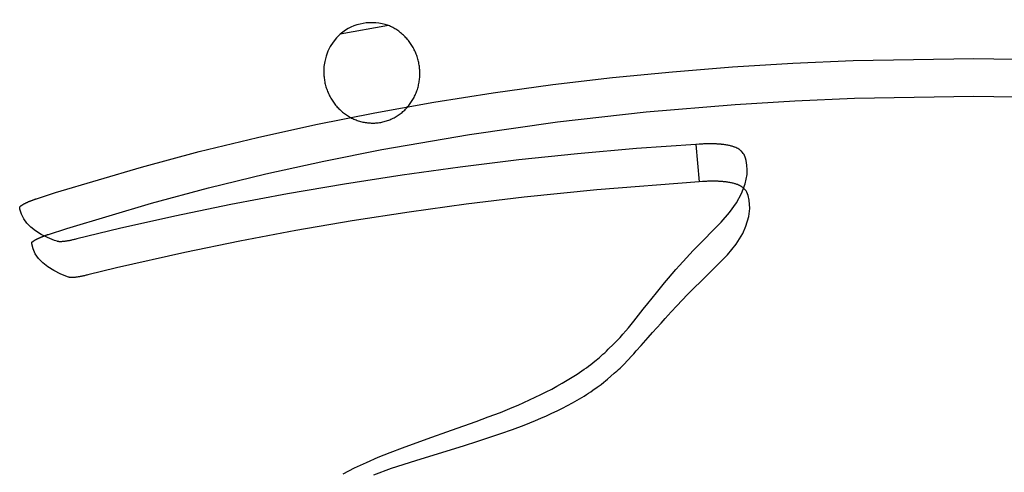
# Model space of a CAD drawing. Extents: x 603 to 1103, y 2695 to 3213.
# Tile 4 of 6: x 603 to 861, y 3094 to 3213. Entities that reach past the tile are written whole.
import ezdxf

# ---------------------------------------------------------------- set-up
doc = ezdxf.new("R2010")
doc.units = 0
doc.layers.add('CAPA_01', color=12, linetype='CONTINUOUS')
doc.layers.add('PATAS_MADERA_CON_METAL', color=70, linetype='CONTINUOUS')

msp = doc.modelspace()

# ---------------------------------------------------------------- linework, layer by layer
at = {"layer": 'CAPA_01'}
msp.add_line((780, 3180.42, 680.52), (780.86, 3170.62, 682.32), dxfattribs=at)
for points in [[(780, 3180.42, 680.52), (764.46, 3179.32, 682.67), (748.97, 3177.94, 684.96), (733.55, 3176.32, 687.47), (718.21, 3174.46, 690.23), (702.99, 3172.36, 693.26), (687.87, 3170.02, 696.57), (672.91, 3167.45, 700.13), (658.06, 3164.65, 703.96), (643.4, 3161.61, 708.04), (628.87, 3158.34, 712.36), (617.66, 3155.62, 715.89), (617.43, 3155.56, 715.97), (617.19, 3155.5, 716.05), (616.96, 3155.45, 716.15), (616.74, 3155.4, 716.25), (616.51, 3155.35, 716.35), (616.29, 3155.3, 716.47), (616.07, 3155.25, 716.59), (615.86, 3155.21, 716.72), (615.65, 3155.17, 716.86), (615.45, 3155.13, 717.01), (615.25, 3155.1, 717.16), (615.05, 3155.07, 717.32), (614.86, 3155.04, 717.48), (614.67, 3155.01, 717.65), (614.5, 3154.99, 717.83), (614.32, 3154.97, 718.02), (614.15, 3154.95, 718.21), (613.99, 3154.93, 718.4), (613.84, 3154.92, 718.6), (613.69, 3154.91, 718.81), (613.55, 3154.91, 719.02), (613.41, 3154.9, 719.23), (613.28, 3154.9, 719.45), (613.16, 3154.9, 719.68), (613.05, 3154.91, 719.9), (612.94, 3154.92, 720.13), (612.85, 3154.93, 720.37), (612.76, 3154.95, 720.6), (612.67, 3154.96, 720.84), (612.6, 3154.98, 721.09), (612.53, 3155.01, 721.33), (611.79, 3155.26, 724), (609.94, 3156, 731.17), (608.29, 3156.83, 738.43), (606.84, 3157.74, 745.72), (605.6, 3158.73, 753.1), (604.57, 3159.8, 760.53), (603.75, 3160.94, 768.01), (603.15, 3162.14, 775.53), (602.77, 3163.4, 783.08), (602.69, 3163.89, 785.92), (602.69, 3163.91, 786.04), (602.69, 3163.93, 786.16), (602.7, 3163.95, 786.28), (602.71, 3163.98, 786.4), (602.72, 3164, 786.51), (602.73, 3164.03, 786.63), (602.75, 3164.06, 786.75), (602.77, 3164.08, 786.86), (602.79, 3164.11, 786.98), (602.82, 3164.14, 787.1), (602.85, 3164.17, 787.22), (602.88, 3164.21, 787.33), (602.92, 3164.24, 787.45), (602.96, 3164.27, 787.56), (603, 3164.31, 787.67), (603.04, 3164.34, 787.78), (603.09, 3164.38, 787.89), (603.14, 3164.41, 788), (603.19, 3164.45, 788.1), (603.25, 3164.48, 788.21), (603.3, 3164.52, 788.31), (603.36, 3164.56, 788.41), (603.43, 3164.6, 788.51), (603.49, 3164.64, 788.6), (603.56, 3164.68, 788.7), (603.63, 3164.72, 788.79), (603.7, 3164.76, 788.88), (603.77, 3164.8, 788.97), (603.85, 3164.84, 789.06), (603.93, 3164.88, 789.14), (604.01, 3164.92, 789.23), (604.1, 3164.96, 789.31), (604.18, 3165.01, 789.38), (604.27, 3165.05, 789.46), (604.36, 3165.09, 789.53), (604.45, 3165.14, 789.6), (604.54, 3165.18, 789.67), (604.64, 3165.22, 789.74), (604.74, 3165.27, 789.8), (604.84, 3165.31, 789.87), (604.94, 3165.36, 789.92), (605.04, 3165.4, 789.98), (605.14, 3165.44, 790.03), (605.25, 3165.49, 790.08), (605.35, 3165.53, 790.13), (605.46, 3165.57, 790.18), (605.57, 3165.62, 790.22), (605.68, 3165.66, 790.26), (605.79, 3165.7, 790.29), (605.9, 3165.74, 790.33), (606.01, 3165.79, 790.36), (606.12, 3165.83, 790.39), (606.24, 3165.87, 790.41), (606.35, 3165.91, 790.43), (606.47, 3165.95, 790.45), (606.58, 3166, 790.47), (606.7, 3166.04, 790.48), (606.81, 3166.08, 790.49), (606.93, 3166.11, 790.5), (607.04, 3166.15, 790.51), (607.14, 3166.18, 790.51), (612.08, 3167.77, 790.41), (634.61, 3174.46, 789.98), (649.77, 3178.52, 789.73), (665.01, 3182.24, 789.51), (680.36, 3185.64, 789.33), (695.78, 3188.72, 789.17), (711.29, 3191.49, 789.03), (726.86, 3193.94, 788.92), (742.48, 3196.09, 788.82), (758.15, 3197.93, 788.75), (773.87, 3199.47, 788.69), (789.62, 3200.72, 788.65), (805.4, 3201.69, 788.62), (821.23, 3202.38, 788.59), (852.89, 3202.93, 788.58), (884.55, 3202.38, 788.59)], [(780.86, 3170.62, 682.32), (754.01, 3168.54, 686.16), (734.96, 3166.58, 689.25), (719.8, 3164.75, 692.01), (704.78, 3162.68, 695.03), (689.84, 3160.38, 698.33), (675.08, 3157.85, 701.88), (660.42, 3155.08, 705.7), (645.96, 3152.1, 709.76), (628.07, 3148.04, 715.19), (620.57, 3146.2, 717.61), (620.33, 3146.15, 717.68), (620.1, 3146.09, 717.77), (619.88, 3146.04, 717.86), (619.65, 3145.98, 717.96), (619.43, 3145.94, 718.07), (619.21, 3145.89, 718.19), (618.99, 3145.84, 718.31), (618.78, 3145.8, 718.44), (618.57, 3145.76, 718.58), (618.37, 3145.73, 718.73), (618.17, 3145.69, 718.88), (617.98, 3145.66, 719.04), (617.79, 3145.63, 719.21), (617.61, 3145.61, 719.38), (617.43, 3145.58, 719.56), (617.26, 3145.56, 719.74), (617.1, 3145.55, 719.93), (616.94, 3145.53, 720.13), (616.79, 3145.52, 720.33), (616.64, 3145.51, 720.54), (616.5, 3145.51, 720.75), (616.37, 3145.51, 720.96), (616.24, 3145.51, 721.18), (616.12, 3145.51, 721.4), (616.01, 3145.52, 721.63), (615.91, 3145.53, 721.86), (615.82, 3145.54, 722.09), (615.73, 3145.55, 722.33), (615.65, 3145.57, 722.57), (615.58, 3145.59, 722.81), (615.51, 3145.62, 723.05), (613.45, 3146.43, 730.89), (611.63, 3147.32, 738.77), (610.05, 3148.3, 746.69), (608.72, 3149.36, 754.65), (607.63, 3150.5, 762.64), (606.79, 3151.71, 770.64), (606.2, 3153.01, 778.65), (605.85, 3154.38, 786.67), (605.83, 3154.54, 787.61), (605.83, 3154.56, 787.73), (605.83, 3154.59, 787.85), (605.83, 3154.61, 787.96), (605.84, 3154.63, 788.08), (605.85, 3154.66, 788.2), (605.87, 3154.68, 788.31), (605.89, 3154.71, 788.43), (605.91, 3154.74, 788.54), (605.93, 3154.77, 788.66), (605.96, 3154.8, 788.78), (605.99, 3154.83, 788.9), (606.02, 3154.86, 789.01), (606.05, 3154.89, 789.13), (606.09, 3154.93, 789.24), (606.13, 3154.96, 789.35), (606.18, 3154.99, 789.46), (606.22, 3155.03, 789.57), (606.27, 3155.06, 789.67), (606.32, 3155.1, 789.78), (606.38, 3155.14, 789.88), (606.43, 3155.17, 789.98), (606.49, 3155.21, 790.08), (606.55, 3155.25, 790.18), (606.62, 3155.29, 790.28), (606.68, 3155.33, 790.37), (606.75, 3155.37, 790.46), (606.82, 3155.41, 790.55), (606.9, 3155.45, 790.64), (606.97, 3155.49, 790.73), (607.05, 3155.53, 790.81), (607.13, 3155.57, 790.89), (607.21, 3155.61, 790.97), (607.3, 3155.65, 791.05), (607.38, 3155.69, 791.13), (607.47, 3155.74, 791.2), (607.56, 3155.78, 791.27), (607.65, 3155.82, 791.34), (607.75, 3155.87, 791.41), (607.85, 3155.91, 791.47), (607.94, 3155.95, 791.53), (608.04, 3156, 791.59), (608.14, 3156.04, 791.65), (608.25, 3156.08, 791.7), (608.35, 3156.13, 791.75), (608.45, 3156.17, 791.8), (608.56, 3156.21, 791.84), (608.66, 3156.25, 791.88), (608.77, 3156.3, 791.92), (608.88, 3156.34, 791.96), (608.99, 3156.38, 791.99), (609.1, 3156.42, 792.02), (609.21, 3156.46, 792.05), (609.32, 3156.51, 792.07), (609.44, 3156.55, 792.1), (609.55, 3156.59, 792.12), (609.67, 3156.63, 792.13), (609.78, 3156.67, 792.15), (609.89, 3156.71, 792.16), (610, 3156.75, 792.17), (610.12, 3156.78, 792.17), (610.21, 3156.82, 792.17), (615.08, 3158.37, 792.08), (637.29, 3164.98, 791.67), (652.23, 3168.98, 791.44), (667.27, 3172.65, 791.23), (682.41, 3176.01, 791.06), (697.63, 3179.05, 790.9), (720.61, 3183.03, 790.72), (743.73, 3186.32, 790.58), (766.97, 3188.94, 790.48), (790.31, 3190.9, 790.41), (805.92, 3191.86, 790.38), (821.58, 3192.54, 790.36), (852.89, 3193.09, 790.35), (884.21, 3192.54, 790.36)], [(687.52, 3094.06, 442.69), (689.01, 3094.84, 442.9), (690.51, 3095.59, 443.11), (693.59, 3097.03, 443.54), (696.7, 3098.38, 443.97), (699.86, 3099.67, 444.42), (703.05, 3100.9, 444.87), (709.5, 3103.24, 445.84), (715.96, 3105.5, 446.9), (722.39, 3107.78, 448.11), (725.58, 3108.96, 448.8), (728.73, 3110.17, 449.55), (731.84, 3111.43, 450.37), (733.37, 3112.08, 450.81), (734.89, 3112.75, 451.28), (736.39, 3113.43, 451.76), (737.87, 3114.12, 452.28), (739.33, 3114.83, 452.82), (740.77, 3115.56, 453.38), (742.19, 3116.29, 453.97), (743.58, 3117.05, 454.59), (744.95, 3117.81, 455.25), (746.29, 3118.6, 455.93), (747.6, 3119.4, 456.64), (748.88, 3120.21, 457.4), (750.11, 3121.04, 458.18), (750.71, 3121.46, 458.59), (751.3, 3121.88, 459.01), (751.88, 3122.31, 459.44), (752.45, 3122.74, 459.88), (753.01, 3123.18, 460.33), (753.55, 3123.61, 460.79), (754.61, 3124.49, 461.73), (755.63, 3125.38, 462.72), (756.1, 3125.81, 463.21), (756.56, 3126.24, 463.7), (757.02, 3126.69, 464.23), (758.38, 3128.02, 465.86), (758.84, 3128.45, 466.4), (759.28, 3128.89, 466.96), (759.7, 3129.33, 467.54), (760.11, 3129.76, 468.12), (760.5, 3130.2, 468.71), (760.88, 3130.64, 469.31), (761.62, 3131.5, 470.54), (762.33, 3132.36, 471.8), (763.03, 3133.2, 473.09), (763.7, 3134.03, 474.4), (764.35, 3134.84, 475.74), (765.6, 3136.42, 478.47), (766.22, 3137.19, 479.88), (767.42, 3138.69, 482.75), (768.57, 3140.13, 485.72), (769.68, 3141.51, 488.74), (770.76, 3142.84, 491.86), (771.8, 3144.11, 495.02), (772.83, 3145.33, 498.27), (773.81, 3146.49, 501.55), (774.79, 3147.62, 504.92), (775.73, 3148.69, 508.31), (777.55, 3150.7, 515.27), (779.28, 3152.56, 522.38), (780.93, 3154.27, 529.64), (782.49, 3155.85, 537), (783.96, 3157.34, 544.44), (786.6, 3160.06, 559.43), (788.84, 3162.58, 574.4), (790.64, 3165.06, 589.11), (792, 3167.55, 603.49), (792.93, 3170.05, 617.58), (793.42, 3172.54, 631.45), (793.48, 3173.77, 638.32), (793.41, 3175, 645.15), (793.19, 3176.23, 651.95), (793.02, 3176.83, 655.34), (792.63, 3177.73, 660.41), (792.45, 3178.03, 662.1), (792.23, 3178.32, 663.78), (791.96, 3178.61, 665.45), (791.8, 3178.75, 666.29), (791.63, 3178.89, 667.12), (791.44, 3179.03, 667.95), (791.23, 3179.17, 668.77), (791, 3179.3, 669.59), (790.75, 3179.43, 670.41), (790.47, 3179.56, 671.21), (790.17, 3179.68, 672.01), (790.01, 3179.74, 672.4), (789.84, 3179.8, 672.79), (789.66, 3179.86, 673.18), (789.48, 3179.92, 673.57), (789.28, 3179.97, 673.95), (789.08, 3180.03, 674.33), (788.86, 3180.08, 674.71), (788.64, 3180.13, 675.08), (788.4, 3180.18, 675.44), (788.15, 3180.22, 675.8), (787.9, 3180.27, 676.15), (787.63, 3180.31, 676.49), (787.35, 3180.35, 676.82), (787.2, 3180.37, 676.98), (787.06, 3180.39, 677.14), (786.91, 3180.4, 677.3), (786.75, 3180.42, 677.45), (786.6, 3180.43, 677.6), (786.44, 3180.45, 677.75), (786.27, 3180.46, 677.9), (786.1, 3180.48, 678.05), (785.93, 3180.49, 678.19), (785.76, 3180.5, 678.32), (785.58, 3180.51, 678.46), (785.4, 3180.52, 678.59), (785.22, 3180.53, 678.71), (785.03, 3180.53, 678.83), (784.85, 3180.54, 678.95), (784.66, 3180.55, 679.06), (784.47, 3180.55, 679.17), (784.27, 3180.55, 679.28), (784.08, 3180.56, 679.38), (783.88, 3180.56, 679.47), (783.67, 3180.56, 679.57), (783.47, 3180.56, 679.66), (783.26, 3180.55, 679.74), (783.05, 3180.55, 679.82), (782.84, 3180.55, 679.89), (782.63, 3180.54, 679.96), (782.42, 3180.54, 680.03), (782.2, 3180.53, 680.09), (781.99, 3180.52, 680.15), (781.77, 3180.51, 680.2), (781.33, 3180.5, 680.3), (780.89, 3180.47, 680.38), (780, 3180.42, 680.52)], [(695.54, 3093.82, 452.95), (700.22, 3095.51, 453.51), (706.57, 3097.59, 454.28), (719.37, 3101.52, 456.08), (722.56, 3102.51, 456.61), (725.73, 3103.54, 457.2), (728.86, 3104.59, 457.84), (731.95, 3105.68, 458.55), (734.98, 3106.83, 459.34), (736.47, 3107.42, 459.76), (737.94, 3108.03, 460.21), (739.39, 3108.65, 460.67), (740.83, 3109.28, 461.17), (742.24, 3109.93, 461.69), (743.62, 3110.59, 462.23), (744.99, 3111.26, 462.8), (746.33, 3111.94, 463.39), (747.63, 3112.64, 464.02), (748.9, 3113.36, 464.68), (750.13, 3114.08, 465.37), (750.73, 3114.45, 465.73), (751.32, 3114.83, 466.1), (751.89, 3115.2, 466.47), (752.46, 3115.58, 466.86), (753.01, 3115.96, 467.25), (754.09, 3116.73, 468.06), (754.61, 3117.11, 468.48), (755.13, 3117.5, 468.91), (755.87, 3118.08, 469.56), (756.33, 3118.46, 469.99), (756.81, 3118.85, 470.46), (758.62, 3120.41, 472.36), (759.04, 3120.77, 472.81), (759.27, 3120.98, 473.08), (759.7, 3121.36, 473.58), (760.11, 3121.74, 474.09), (760.5, 3122.13, 474.61), (761.26, 3122.9, 475.68), (761.98, 3123.66, 476.78), (762.34, 3124.03, 477.34), (763.04, 3124.79, 478.49), (763.71, 3125.53, 479.66), (764.37, 3126.26, 480.86), (765.64, 3127.68, 483.33), (766.26, 3128.38, 484.6), (767.47, 3129.75, 487.22), (768.65, 3131.07, 489.95), (769.77, 3132.35, 492.74), (770.87, 3133.59, 495.64), (771.93, 3134.77, 498.6), (773.49, 3136.48, 503.2), (774.98, 3138.09, 507.95), (776.42, 3139.61, 512.84), (777.8, 3141.04, 517.85), (779.58, 3142.84, 524.72), (781.27, 3144.5, 531.76), (783.63, 3146.79, 542.59), (785.78, 3148.89, 553.62), (788.29, 3151.48, 568.52), (790.58, 3154.27, 585.23), (792.31, 3157.09, 601.58), (793.15, 3158.97, 612.27), (793.89, 3161.47, 626.28), (794.14, 3163.64, 638.37), (794.01, 3165.8, 650.33), (793.71, 3167.02, 657.13), (793.33, 3167.92, 662.21), (793.16, 3168.22, 663.9), (792.94, 3168.51, 665.58), (792.67, 3168.8, 667.25), (792.51, 3168.94, 668.09), (792.34, 3169.08, 668.92), (792.16, 3169.22, 669.75), (791.95, 3169.36, 670.57), (791.72, 3169.49, 671.39), (791.48, 3169.62, 672.21), (791.2, 3169.75, 673.01), (790.91, 3169.87, 673.81), (790.75, 3169.93, 674.2), (790.58, 3169.99, 674.6), (790.4, 3170.05, 674.98), (790.22, 3170.11, 675.37), (790.03, 3170.16, 675.76), (789.82, 3170.22, 676.14), (789.61, 3170.27, 676.51), (789.39, 3170.32, 676.88), (789.15, 3170.37, 677.24), (788.91, 3170.42, 677.6), (788.66, 3170.46, 677.95), (788.39, 3170.5, 678.29), (788.11, 3170.54, 678.62), (787.97, 3170.56, 678.78), (787.83, 3170.58, 678.94), (787.68, 3170.6, 679.1), (787.53, 3170.61, 679.25), (787.37, 3170.63, 679.4), (787.21, 3170.64, 679.55), (787.05, 3170.66, 679.7), (786.88, 3170.67, 679.85), (786.71, 3170.68, 679.99), (786.54, 3170.69, 680.12), (786.37, 3170.7, 680.26), (786.19, 3170.71, 680.39), (786.01, 3170.72, 680.51), (785.83, 3170.73, 680.63), (785.65, 3170.74, 680.75), (785.46, 3170.74, 680.86), (785.27, 3170.75, 680.97), (785.08, 3170.75, 681.08), (784.88, 3170.75, 681.18), (784.68, 3170.75, 681.27), (784.48, 3170.75, 681.37), (784.28, 3170.75, 681.45), (784.08, 3170.75, 681.54), (783.87, 3170.75, 681.62), (783.66, 3170.75, 681.69), (783.45, 3170.74, 681.76), (783.24, 3170.74, 681.83), (783.03, 3170.73, 681.89), (782.82, 3170.72, 681.95), (782.61, 3170.71, 682), (782.39, 3170.7, 682.05), (782.17, 3170.69, 682.1), (781.74, 3170.67, 682.18), (780.86, 3170.62, 682.32)]]:
    msp.add_polyline3d(points, dxfattribs=at)
at = {"layer": 'PATAS_MADERA_CON_METAL', "color": 7}
msp.add_line((699.36, 3211.57), (686.71, 3209.33), dxfattribs=at)
msp.add_line((699.36, 3211.57), (686.71, 3209.33), dxfattribs=at)
msp.add_lwpolyline([(682.43, 3199.39), (682.43, 3199.06), (682.45, 3198.74), (682.47, 3198.42), (682.5, 3198.09), (682.53, 3197.77), (682.58, 3197.45), (682.63, 3197.13), (682.68, 3196.81), (682.75, 3196.49), (682.82, 3196.17), (682.9, 3195.86), (682.99, 3195.54), (683.09, 3195.23), (683.19, 3194.92), (683.3, 3194.62), (683.42, 3194.31), (683.54, 3194.01), (683.67, 3193.72), (683.81, 3193.42), (683.95, 3193.13), (684.1, 3192.84), (684.26, 3192.56), (684.43, 3192.28), (684.6, 3192.01), (684.77, 3191.74), (684.96, 3191.47), (685.15, 3191.21), (685.34, 3190.95), (685.54, 3190.7), (685.75, 3190.45), (685.96, 3190.21), (686.18, 3189.97), (686.41, 3189.75), (686.64, 3189.52), (686.87, 3189.3), (687.11, 3189.09), (687.35, 3188.88), (687.6, 3188.68), (687.86, 3188.49), (688.11, 3188.3), (688.38, 3188.12), (688.64, 3187.95), (688.91, 3187.78), (689.18, 3187.62), (689.46, 3187.47), (689.74, 3187.32), (690.03, 3187.18), (690.32, 3187.05), (690.6, 3186.93), (690.9, 3186.81), (691.19, 3186.7), (691.49, 3186.6), (691.79, 3186.51), (692.09, 3186.42), (692.4, 3186.34), (692.7, 3186.27), (693.01, 3186.21), (693.32, 3186.16), (693.62, 3186.11), (693.93, 3186.07), (694.24, 3186.04), (694.56, 3186.02), (694.87, 3186), (695.18, 3186), (695.49, 3186), (695.8, 3186.01), (696.11, 3186.03), (696.42, 3186.06), (696.73, 3186.09), (697.04, 3186.13), (697.35, 3186.18), (697.65, 3186.24), (697.96, 3186.31), (698.26, 3186.38), (698.56, 3186.46), (698.86, 3186.55), (699.15, 3186.65), (699.45, 3186.76), (699.74, 3186.87), (700.02, 3186.99), (700.31, 3187.12), (700.59, 3187.25), (700.87, 3187.4), (701.14, 3187.55), (701.41, 3187.7), (701.68, 3187.87), (701.94, 3188.04), (702.2, 3188.22), (702.45, 3188.4), (702.7, 3188.59), (702.95, 3188.79), (703.19, 3189), (703.42, 3189.21), (703.65, 3189.42), (703.87, 3189.64), (704.09, 3189.87), (704.31, 3190.11), (704.51, 3190.35), (704.72, 3190.59), (704.91, 3190.84), (705.1, 3191.1), (705.29, 3191.36), (705.46, 3191.62), (705.63, 3191.89), (705.8, 3192.16), (705.96, 3192.44), (706.11, 3192.72), (706.25, 3193.01), (706.39, 3193.3), (706.52, 3193.59), (706.64, 3193.89), (706.76, 3194.19), (706.87, 3194.49), (706.97, 3194.8), (707.07, 3195.11), (707.16, 3195.42), (707.24, 3195.73), (707.31, 3196.04), (707.37, 3196.36), (707.43, 3196.68), (707.48, 3197), (707.53, 3197.32), (707.56, 3197.64), (707.59, 3197.97), (707.61, 3198.29), (707.62, 3198.62), (707.63, 3198.94), (707.63, 3199.27), (707.61, 3199.59), (707.6, 3199.92), (707.57, 3200.24), (707.54, 3200.56), (707.5, 3200.89), (707.45, 3201.21), (707.39, 3201.53), (707.33, 3201.85), (707.26, 3202.17), (707.18, 3202.48), (707.1, 3202.79), (707.01, 3203.11), (706.91, 3203.41), (706.8, 3203.72), (706.69, 3204.03), (706.57, 3204.33), (706.44, 3204.62), (706.31, 3204.92), (706.17, 3205.21), (706.02, 3205.5), (705.86, 3205.78), (705.7, 3206.06), (705.54, 3206.33), (705.36, 3206.61), (705.18, 3206.87), (705, 3207.13), (704.81, 3207.39), (704.61, 3207.64), (704.41, 3207.89), (704.2, 3208.13), (703.98, 3208.37), (703.76, 3208.6), (703.54, 3208.83), (703.31, 3209.05), (703.08, 3209.26), (702.84, 3209.47), (702.59, 3209.67), (702.35, 3209.87), (702.09, 3210.05), (701.83, 3210.24), (701.57, 3210.41), (701.31, 3210.58), (701.04, 3210.74), (700.77, 3210.9), (700.5, 3211.05), (700.22, 3211.19), (699.93, 3211.33), (699.65, 3211.45), (699.36, 3211.57)], dxfattribs=at)
msp.add_lwpolyline([(682.43, 3199.39), (682.43, 3199.06), (682.45, 3198.74), (682.47, 3198.42), (682.5, 3198.09), (682.53, 3197.77), (682.58, 3197.45), (682.63, 3197.13), (682.68, 3196.81), (682.75, 3196.49), (682.82, 3196.17), (682.9, 3195.86), (682.99, 3195.54), (683.09, 3195.23), (683.19, 3194.92), (683.3, 3194.62), (683.42, 3194.31), (683.54, 3194.01), (683.67, 3193.72), (683.81, 3193.42), (683.95, 3193.13), (684.1, 3192.84), (684.26, 3192.56), (684.43, 3192.28), (684.6, 3192.01), (684.77, 3191.74), (684.96, 3191.47), (685.15, 3191.21), (685.34, 3190.95), (685.54, 3190.7), (685.75, 3190.45), (685.96, 3190.21), (686.18, 3189.97), (686.41, 3189.75), (686.64, 3189.52), (686.87, 3189.3), (687.11, 3189.09), (687.35, 3188.88), (687.6, 3188.68), (687.86, 3188.49), (688.11, 3188.3), (688.38, 3188.12), (688.64, 3187.95), (688.91, 3187.78), (689.18, 3187.62), (689.46, 3187.47), (689.74, 3187.32), (690.03, 3187.18), (690.32, 3187.05), (690.6, 3186.93), (690.9, 3186.81), (691.19, 3186.7), (691.49, 3186.6), (691.79, 3186.51), (692.09, 3186.42), (692.4, 3186.34), (692.7, 3186.27), (693.01, 3186.21), (693.32, 3186.16), (693.62, 3186.11), (693.93, 3186.07), (694.24, 3186.04), (694.56, 3186.02), (694.87, 3186), (695.18, 3186), (695.49, 3186), (695.8, 3186.01), (696.11, 3186.03), (696.42, 3186.06), (696.73, 3186.09), (697.04, 3186.13), (697.35, 3186.18), (697.65, 3186.24), (697.96, 3186.31), (698.26, 3186.38), (698.56, 3186.46), (698.86, 3186.55), (699.15, 3186.65), (699.45, 3186.76), (699.74, 3186.87), (700.02, 3186.99), (700.31, 3187.12), (700.59, 3187.25), (700.87, 3187.4), (701.14, 3187.55), (701.41, 3187.7), (701.68, 3187.87), (701.94, 3188.04), (702.2, 3188.22), (702.45, 3188.4), (702.7, 3188.59), (702.95, 3188.79), (703.19, 3189), (703.42, 3189.21), (703.65, 3189.42), (703.87, 3189.64), (704.09, 3189.87), (704.31, 3190.11), (704.51, 3190.35), (704.72, 3190.59), (704.91, 3190.84), (705.1, 3191.1), (705.29, 3191.36), (705.46, 3191.62), (705.63, 3191.89), (705.8, 3192.16), (705.96, 3192.44), (706.11, 3192.72), (706.25, 3193.01), (706.39, 3193.3), (706.52, 3193.59), (706.64, 3193.89), (706.76, 3194.19), (706.87, 3194.49), (706.97, 3194.8), (707.07, 3195.11), (707.16, 3195.42), (707.24, 3195.73), (707.31, 3196.04), (707.37, 3196.36), (707.43, 3196.68), (707.48, 3197), (707.53, 3197.32), (707.56, 3197.64), (707.59, 3197.97), (707.61, 3198.29), (707.62, 3198.62), (707.63, 3198.94), (707.63, 3199.27), (707.61, 3199.59), (707.6, 3199.92), (707.57, 3200.24), (707.54, 3200.56), (707.5, 3200.89), (707.45, 3201.21), (707.39, 3201.53), (707.33, 3201.85), (707.26, 3202.17), (707.18, 3202.48), (707.1, 3202.79), (707.01, 3203.11), (706.91, 3203.41), (706.8, 3203.72), (706.69, 3204.03), (706.57, 3204.33), (706.44, 3204.62), (706.31, 3204.92), (706.17, 3205.21), (706.02, 3205.5), (705.86, 3205.78), (705.7, 3206.06), (705.54, 3206.33), (705.36, 3206.61), (705.18, 3206.87), (705, 3207.13), (704.81, 3207.39), (704.61, 3207.64), (704.41, 3207.89), (704.2, 3208.13), (703.98, 3208.37), (703.76, 3208.6), (703.54, 3208.83), (703.31, 3209.05), (703.08, 3209.26), (702.84, 3209.47), (702.59, 3209.67), (702.35, 3209.87), (702.09, 3210.05), (701.83, 3210.24), (701.57, 3210.41), (701.31, 3210.58), (701.04, 3210.74), (700.77, 3210.9), (700.5, 3211.05), (700.22, 3211.19), (699.93, 3211.33), (699.65, 3211.45), (699.36, 3211.57)], dxfattribs=at)
at = {"layer": 'PATAS_MADERA_CON_METAL', "color": 7, "extrusion": (0.999395, 0.0108, -0.033062)}
msp.add_lwpolyline([(3191.83, 23.7), (3050.09, 457.36)], dxfattribs=at)
msp.add_lwpolyline([(3191.83, 23.7), (3050.09, 457.36)], dxfattribs=at)
at = {"layer": 'PATAS_MADERA_CON_METAL', "color": 7, "extrusion": (0.055058, -0.310116, 0.949103)}
msp.add_arc((1243.58, 2874.43, -957.46), 12.5, 59.0743, 120.9257, dxfattribs=at)
msp.add_arc((1243.58, 2874.43, -957.46), 12.5, 59.0743, 120.9257, dxfattribs=at)
at = {"layer": 'PATAS_MADERA_CON_METAL', "color": 7}
msp.add_arc((695.7, 3199.56), 13.27, 132.6275, 180.7513, dxfattribs=at)
msp.add_arc((695.7, 3199.56), 13.27, 132.6275, 180.7513, dxfattribs=at)

doc.saveas('drawing.dxf')
